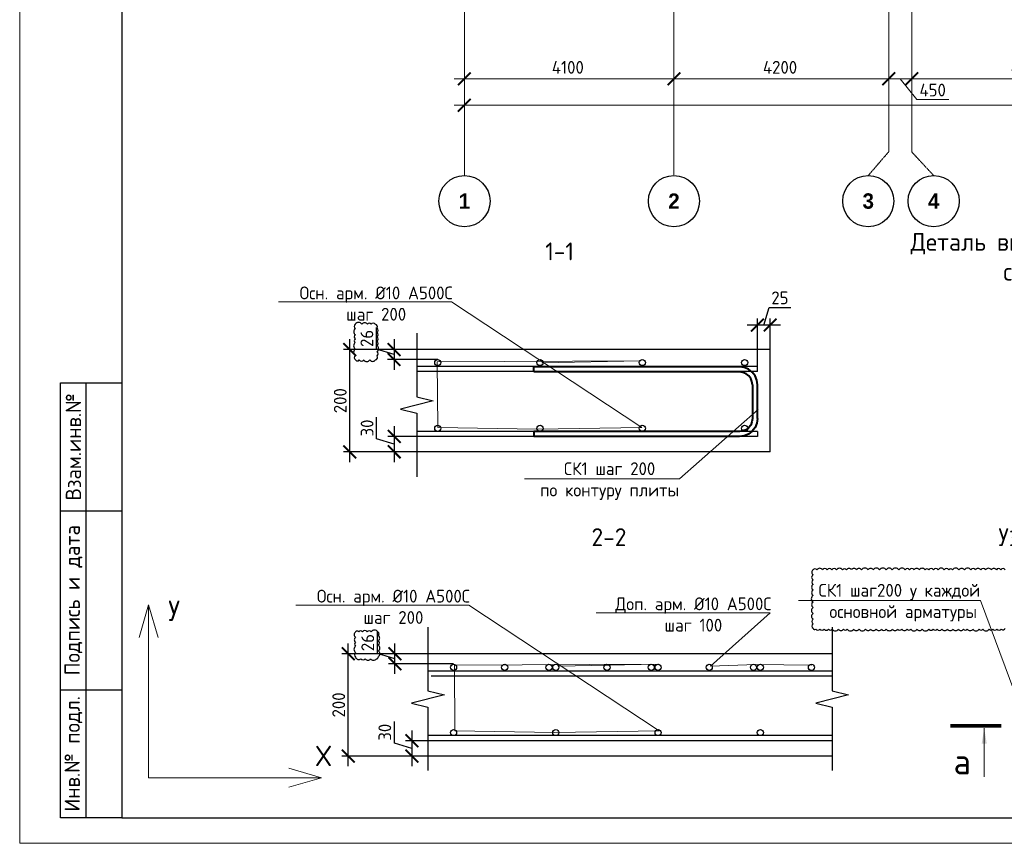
# Model space of a CAD drawing. Header units: millimetres. Extents: x -386473 to 311666, y -59273 to 291770.
# Tile 89 of 132: x 98012 to 117267, y -4297 to 11801. Entities that reach past the tile are written whole.
import ezdxf
from ezdxf import colors
from ezdxf.entities.mleader import LeaderData, LeaderLine
from ezdxf.enums import TextEntityAlignment as Align
from ezdxf.math import Vec2, Vec3

# ---------------------------------------------------------------- set-up
doc = ezdxf.new("R2010")
doc.units = ezdxf.units.MM
for name, pattern in [('______5', [1100, 800, -100, 100, -100]), ('CENTER2', [28.575, 19.05, -3.175, 3.175, -3.175]), ('осевая', [50.8, 31.75, -6.35, 6.35, -6.35])]:
    doc.linetypes.add(name, pattern=pattern)
for name, color, linetype, lineweight in [('Арм_хомуты', 133, 'Continuous', 18), ('Осевая', 10, 'CENTER2', 20), ('Оси', 40, '______5', 18), ('Перекрытие ж_бетон', 1, 'Continuous', 30), ('подоснова', 151, 'Continuous', 5), ('поз.', 2, 'Continuous', 25), ('РАЗМЕРЫ', 1, 'Continuous', 9), ('Текст', 7, 'Continuous', 25), ('ТОНКИЕ', 7, 'Continuous', 9), ('Узлы', 7, 'Continuous', 0)]:
    doc.layers.add(name, color=color, linetype=linetype, lineweight=lineweight)
doc.layers.add('ТОЛСТЫЕ_ОСНОВНЫЕ', color=6, linetype='Continuous')
doc.styles.add('Century Gothic', font='GOTHIC.TTF')
doc.styles.add('GOST 2.304', font='CS_Gost2304.shx')
doc.styles.add('GOST-2.304_Type-B', font='GOST_Common.ttf')
doc.styles.add('style1', font='GOST_Common.ttf', dxfattribs={"height": 500})
doc.dimstyles.new('СПДС', dxfattribs={"dimscale": 100, "dimtxt": 2.5, "dimasz": 2.5, "dimexe": 1.25, "dimexo": 0, "dimtad": 1, "dimdec": 0, "dimtxsty": 'GOST-2.304_Type-B', "dimblk": 'ARCHTICK', "dimcen": 2.5, "dimdle": 2, "dimadec": 0, "dimazin": 2, "dimtfac": 0.75, "dimtdec": 0, "dimtmove": 1, "dimatfit": 3, "dimfxl": 1, "dimtolj": 1, "dimarcsym": 1})

# ---------------------------------------------------------------- blocks, each defined once
blk = doc.blocks.new('_ArchTick')
at = {"color": 0, "linetype": 'ByBlock', "const_width": 0.15}
blk.add_lwpolyline([(-0.5, -0.5), (0.5, 0.5)], dxfattribs=at)
blk = doc.blocks.new('*D428')
at = {"color": 0, "lineweight": -2, "transparency": 16777216}
for p, q in [((983446, -19381), (1030646, -19381)), ((983646, -19381), (983646, -19256)), ((1030446, -19495), (1030446, -19256))]:
    blk.add_line(p, q, dxfattribs=at)
at = {"layer": 'DEFPOINTS', "color": 0, "transparency": 16777216}
for p in [(983646, -19381), (1030446, -19381), (1030446, -19495)]:
    blk.add_point(p, dxfattribs=at)
at = {"color": 0, "lineweight": -2, "transparency": 16777216, "xscale": 250, "yscale": 250, "zscale": 250, "rotation": 180}
blk.add_blockref('_ArchTick', (983646, -19381), dxfattribs=at)
at = {"color": 0, "lineweight": -2, "transparency": 16777216, "xscale": 250, "yscale": 250, "zscale": 250}
blk.add_blockref('_ArchTick', (1030446, -19381), dxfattribs=at)
at = {"color": 0, "transparency": 16777216, "insert": (1001863, -19270), "char_height": 250, "width": 104166.67, "attachment_point": 5, "style": 'GOST-2.304_Type-B'}
blk.add_mtext('\\A1;46800', dxfattribs=at)
blk = doc.blocks.new('NSY101')
at = {"color": 0, "linetype": 'ByBlock', "lineweight": -2}
blk.add_circle((0, 0), 50, dxfattribs=at)
blk = doc.blocks.new('СЛОЖНЫЙ_ОБЪЕКТ_31')
at = {"layer": 'Оси', "color": 16, "linetype": 'Continuous', "lineweight": 25, "transparency": 33554687, "xscale": 9.999999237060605, "yscale": 9.999999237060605, "zscale": 9.999999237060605}
blk.add_blockref('NSY101', (8813, -43009), dxfattribs=at)
at = {"layer": 'Оси', "color": 16, "linetype": 'Continuous', "lineweight": 25, "transparency": 33554687, "insert": (8813, -43009), "char_height": 300, "width": 385, "attachment_point": 5, "style": 'Century Gothic'}
blk.add_mtext('\\A1;{\\fCentury Gothic|i0|b1;\\H300.000000;\\W1.000000;\\C16;2}\\P', dxfattribs=at)
blk = doc.blocks.new('СЛОЖНЫЙ_ОБЪЕКТ_46')
at = {"layer": 'Оси', "color": 16, "linetype": 'Continuous', "lineweight": 25, "transparency": 33554687, "xscale": 9.999999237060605, "yscale": 9.999999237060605, "zscale": 9.999999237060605}
blk.add_blockref('NSY101', (5263, -43009), dxfattribs=at)
at = {"layer": 'Оси', "color": 16, "linetype": 'Continuous', "lineweight": 25, "transparency": 33554687, "insert": (5263, -43009), "char_height": 300, "width": 385, "attachment_point": 5, "style": 'Century Gothic'}
blk.add_mtext('\\A1;{\\fCentury Gothic|i0|b1;\\H300.000000;\\W1.000000;\\C16;1}\\P', dxfattribs=at)
blk = doc.blocks.new('СЛОЖНЫЙ_ОБЪЕКТ_48')
at = {"layer": 'Оси', "color": 16, "linetype": 'Continuous', "lineweight": 25, "transparency": 33554687, "xscale": 9.999999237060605, "yscale": 9.999999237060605, "zscale": 9.999999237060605}
blk.add_blockref('NSY101', (13893, -43009), dxfattribs=at)
at = {"layer": 'Оси', "color": 16, "linetype": 'Continuous', "lineweight": 25, "transparency": 33554687, "insert": (13893, -43009), "char_height": 300, "width": 385, "attachment_point": 5, "style": 'Century Gothic'}
blk.add_mtext('\\A1;{\\fCentury Gothic|i0|b1;\\H300.000000;\\W1.000000;\\C16;4}\\P', dxfattribs=at)
blk = doc.blocks.new('СЛОЖНЫЙ_ОБЪЕКТ_49')
at = {"layer": 'Оси', "color": 16, "linetype": 'Continuous', "lineweight": 25, "transparency": 33554687, "xscale": 9.999999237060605, "yscale": 9.999999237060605, "zscale": 9.999999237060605}
blk.add_blockref('NSY101', (12613, -43009), dxfattribs=at)
at = {"layer": 'Оси', "color": 16, "linetype": 'Continuous', "lineweight": 25, "transparency": 33554687, "insert": (12613, -43009), "char_height": 300, "width": 385, "attachment_point": 5, "style": 'Century Gothic'}
blk.add_mtext('\\A1;{\\fCentury Gothic|i0|b1;\\H300.000000;\\W1.000000;\\C16;3}\\P', dxfattribs=at)
blk = doc.blocks.new('*D414')
at = {"color": 0, "lineweight": -2, "transparency": 16777216}
for p, q in [((983446, -18864), (987946, -18864)), ((983646, -18864), (983646, -18739)), ((987746, -18864), (987746, -18739))]:
    blk.add_line(p, q, dxfattribs=at)
at = {"layer": 'DEFPOINTS', "color": 0, "transparency": 16777216}
for p in [(983646, -18864), (987746, -18864), (987746, -18864)]:
    blk.add_point(p, dxfattribs=at)
at = {"color": 0, "lineweight": -2, "transparency": 16777216, "xscale": 250, "yscale": 250, "zscale": 250, "rotation": 180}
blk.add_blockref('_ArchTick', (983646, -18864), dxfattribs=at)
at = {"color": 0, "lineweight": -2, "transparency": 16777216, "xscale": 250, "yscale": 250, "zscale": 250}
blk.add_blockref('_ArchTick', (987746, -18864), dxfattribs=at)
at = {"color": 0, "transparency": 16777216, "insert": (985670, -18639), "char_height": 250, "width": 83333.33, "attachment_point": 5, "style": 'GOST-2.304_Type-B'}
blk.add_mtext('\\A1;4100', dxfattribs=at)
blk = doc.blocks.new('*D415')
at = {"color": 0, "lineweight": -2, "transparency": 16777216}
for p, q in [((987546, -18864), (992146, -18864)), ((987746, -18864), (987746, -18739)), ((991946, -18864), (991946, -18739))]:
    blk.add_line(p, q, dxfattribs=at)
at = {"layer": 'DEFPOINTS', "color": 0, "transparency": 16777216}
for p in [(987746, -18864), (991946, -18864), (991946, -18864)]:
    blk.add_point(p, dxfattribs=at)
at = {"color": 0, "lineweight": -2, "transparency": 16777216, "xscale": 250, "yscale": 250, "zscale": 250, "rotation": 180}
blk.add_blockref('_ArchTick', (987746, -18864), dxfattribs=at)
at = {"color": 0, "lineweight": -2, "transparency": 16777216, "xscale": 250, "yscale": 250, "zscale": 250}
blk.add_blockref('_ArchTick', (991946, -18864), dxfattribs=at)
at = {"color": 0, "transparency": 16777216, "insert": (989820, -18639), "char_height": 250, "width": 83333.33, "attachment_point": 5, "style": 'GOST-2.304_Type-B'}
blk.add_mtext('\\A1;4200', dxfattribs=at)
blk = doc.blocks.new('*D416')
at = {"color": 0, "lineweight": -2, "transparency": 16777216}
for p, q in [((992196, -18864), (997196, -18864)), ((992396, -18864), (992396, -18739)), ((996996, -18864), (996996, -18739))]:
    blk.add_line(p, q, dxfattribs=at)
at = {"layer": 'DEFPOINTS', "color": 0, "transparency": 16777216}
for p in [(992396, -18864), (996996, -18864), (996996, -18864)]:
    blk.add_point(p, dxfattribs=at)
at = {"color": 0, "lineweight": -2, "transparency": 16777216, "xscale": 250, "yscale": 250, "zscale": 250, "rotation": 180}
blk.add_blockref('_ArchTick', (992396, -18864), dxfattribs=at)
at = {"color": 0, "lineweight": -2, "transparency": 16777216, "xscale": 250, "yscale": 250, "zscale": 250}
blk.add_blockref('_ArchTick', (996996, -18864), dxfattribs=at)
at = {"color": 0, "transparency": 16777216, "insert": (994670, -18639), "char_height": 250, "width": 83333.33, "attachment_point": 5, "style": 'GOST-2.304_Type-B'}
blk.add_mtext('\\A1;4600', dxfattribs=at)
blk = doc.blocks.new('*D426')
at = {"color": 0, "lineweight": -2, "transparency": 16777216}
for p, q in [((992596, -18864), (991746, -18864)), ((991946, -18739), (991946, -18989)), ((992171, -18864), (992493, -19270)), ((992396, -18802), (992396, -18989)), ((992493, -19270), (993118, -19270))]:
    blk.add_line(p, q, dxfattribs=at)
at = {"layer": 'DEFPOINTS', "color": 0, "transparency": 16777216}
for p in [(991946, -18739), (991946, -18864), (992396, -18802)]:
    blk.add_point(p, dxfattribs=at)
at = {"color": 0, "lineweight": -2, "transparency": 16777216, "xscale": 250, "yscale": 250, "zscale": 250, "rotation": 180}
blk.add_blockref('_ArchTick', (991946, -18864), dxfattribs=at)
at = {"color": 0, "lineweight": -2, "transparency": 16777216, "xscale": 250, "yscale": 250, "zscale": 250}
blk.add_blockref('_ArchTick', (992396, -18864), dxfattribs=at)
at = {"color": 0, "transparency": 16777216, "insert": (992805, -19083), "char_height": 250, "attachment_point": 5, "style": 'GOST-2.304_Type-B'}
blk.add_mtext('\\A1;450', dxfattribs=at)
blk = doc.blocks.new('*U44')
at = {"layer": 'ТОЛСТЫЕ_ОСНОВНЫЕ'}
for p, q in [((8, 5), (8, 90)), ((8, 90), (20, 90)), ((13, 5), (13, 90)), ((8, 65), (20, 65)), ((8, 30), (20, 30)), ((20, 5), (8, 5))]:
    blk.add_line(p, q, dxfattribs=at)
at = {"layer": 'ТОЛСТЫЕ_ОСНОВНЫЕ', "color": 6}
blk.add_lwpolyline([(20, 5), (886, 5), (886, 415), (20, 415)], close=True, dxfattribs=at)
at = {"layer": 'ТОНКИЕ'}
blk.add_lwpolyline([(0, 0), (891, 0), (891, 420), (0, 420)], close=True, dxfattribs=at)
at = {"layer": 'Текст', "style": 'style1'}
for s, p in [('Взам.инв.№', (10.5, 77.5)), ('Подпись и дата', (10.5, 47.5)), ('Инв.№ подл.', (10.5, 17.5))]:
    blk.add_text(s, height=3, rotation=90, dxfattribs=at).set_placement(p, align=Align.MIDDLE)
blk = doc.blocks.new('*D740')
at = {"layer": 'DEFPOINTS', "color": 0, "transparency": 16777216}
for p in [(105349, -592), (106496, -592), (106496, -787)]:
    blk.add_point(p, dxfattribs=at)
at = {"layer": 'РАЗМЕРЫ', "color": 0, "lineweight": -2, "transparency": 16777216}
for p, q in [((105006, -586), (105006, -161)), ((105349, -987), (105349, -392)), ((105349, -689), (105006, -586)), ((106496, -592), (105224, -592)), ((106496, -787), (105224, -787))]:
    blk.add_line(p, q, dxfattribs=at)
at = {"layer": 'РАЗМЕРЫ', "color": 0, "lineweight": -2, "transparency": 16777216, "xscale": 250, "yscale": 250, "zscale": 250}
for p, rotation in [((105349, -592), 90), ((105349, -787), 270)]:
    blk.add_blockref('_ArchTick', p, dxfattribs=dict(at, rotation=rotation))
at = {"layer": 'РАЗМЕРЫ', "color": 0, "lineweight": 0, "transparency": 16777216, "insert": (104818, -374), "char_height": 250, "attachment_point": 5, "rotation": 90, "style": 'GOST-2.304_Type-B'}
blk.add_mtext('\\A1;26', dxfattribs=at)
blk = doc.blocks.new('*U521')
at = {"color": 0, "linetype": 'ByBlock', "lineweight": -2}
for p, q in [((-68.1, 25), (-68.1, 427.5)), ((-58.1, 427.5), (-68.1, 427.5)), ((-58.1, 25), (-58.1, 427.5)), ((58.1, 25), (58.1, 427.5)), ((58.1, 427.5), (68.1, 427.5)), ((68.1, 25), (68.1, 427.5)), ((-66.9, 15.9), (-68.1, 25)), ((-57.2, 18.5), (-58.1, 25)), ((57.2, 18.5), (58.1, 25)), ((66.9, 15.9), (68.1, 25)), ((-63.4, 7.5), (-66.9, 15.9)), ((-57.8, 0.3), (-63.4, 7.5)), ((-50.6, -5.3), (-57.8, 0.3)), ((-54.7, 12.5), (-57.2, 18.5)), ((-50.7, 7.3), (-54.7, 12.5)), ((-45.6, 3.3), (-50.7, 7.3)), ((-39.5, 0.9), (-45.6, 3.3)), ((-33.1, 0), (-39.5, 0.9)), ((-33.1, 0), (33.1, 0)), ((33.1, 0), (39.5, 0.9)), ((39.5, 0.9), (45.6, 3.3)), ((45.6, 3.3), (50.7, 7.3)), ((50.6, -5.3), (57.8, 0.3)), ((50.7, 7.3), (54.7, 12.5)), ((54.7, 12.5), (57.2, 18.5)), ((57.8, 0.3), (63.4, 7.5)), ((63.4, 7.5), (66.9, 15.9)), ((-42.1, -8.8), (-50.6, -5.3)), ((-33.1, -10), (-42.1, -8.8)), ((33.1, -10), (-33.1, -10)), ((33.1, -10), (42.1, -8.8)), ((42.1, -8.8), (50.6, -5.3))]:
    blk.add_line(p, q, dxfattribs=at)
at = {"style": 'GOST 2.304', "oblique": 15, "flags": 9}
for tag, p in [('ПОЗИЦИЯ', (798.2, -54.4)), ('ДИАМЕТР', (798.5, -58.7)), ('КЛАСС', (798.8, -63.1)), ('ДЛИНА', (799.3, -67.9)), ('МАССА', (799.6, -73.3))]:
    blk.add_attdef(tag, p, '', height=2.5, dxfattribs=at)
blk = doc.blocks.new('*D741')
at = {"layer": 'DEFPOINTS', "color": 0, "transparency": 16777216}
for p in [(112438, 5833), (112688, 5354), (112438, 5014)]:
    blk.add_point(p, dxfattribs=at)
at = {"layer": 'РАЗМЕРЫ', "color": 0, "lineweight": -2, "transparency": 16777216}
for p, q in [((112563, 5833), (112666, 6177)), ((112666, 6177), (113091, 6177)), ((112888, 5833), (112238, 5833)), ((112438, 5014), (112438, 5958)), ((112688, 5354), (112688, 5958))]:
    blk.add_line(p, q, dxfattribs=at)
at = {"layer": 'РАЗМЕРЫ', "color": 0, "lineweight": -2, "transparency": 16777216, "xscale": 250, "yscale": 250, "zscale": 250, "rotation": 180}
blk.add_blockref('_ArchTick', (112438, 5833), dxfattribs=at)
at = {"layer": 'РАЗМЕРЫ', "color": 0, "lineweight": -2, "transparency": 16777216, "xscale": 250, "yscale": 250, "zscale": 250}
blk.add_blockref('_ArchTick', (112688, 5833), dxfattribs=at)
at = {"layer": 'РАЗМЕРЫ', "color": 0, "lineweight": 0, "transparency": 16777216, "insert": (112879, 6364), "char_height": 250, "attachment_point": 5, "style": 'GOST-2.304_Type-B'}
blk.add_mtext('\\A1;25', dxfattribs=at)
blk = doc.blocks.new('_None')
blk = doc.blocks.new('*D742')
at = {"layer": 'DEFPOINTS', "color": 0, "transparency": 16777216}
for p in [(104468, 5354), (105740, 5354), (105660, 3354)]:
    blk.add_point(p, dxfattribs=at)
at = {"layer": 'РАЗМЕРЫ', "color": 0, "lineweight": -2, "transparency": 16777216}
for p, q in [((104468, 3154), (104468, 5554)), ((105740, 5354), (104343, 5354)), ((105660, 3354), (104343, 3354))]:
    blk.add_line(p, q, dxfattribs=at)
at = {"layer": 'РАЗМЕРЫ', "color": 0, "lineweight": -2, "transparency": 16777216, "xscale": 250, "yscale": 250, "zscale": 250}
for p, rotation in [((104468, 5354), 90), ((104468, 3354), 270)]:
    blk.add_blockref('_ArchTick', p, dxfattribs=dict(at, rotation=rotation))
at = {"layer": 'РАЗМЕРЫ', "color": 0, "lineweight": 0, "transparency": 16777216, "insert": (104280, 4354), "char_height": 250, "attachment_point": 5, "rotation": 90, "style": 'GOST-2.304_Type-B'}
blk.add_mtext('\\A1;200', dxfattribs=at)
blk = doc.blocks.new('*D743')
at = {"layer": 'DEFPOINTS', "color": 0, "transparency": 16777216}
for p in [(105899, 5354), (105332, 5159), (106188, 5159)]:
    blk.add_point(p, dxfattribs=at)
at = {"layer": 'РАЗМЕРЫ', "color": 0, "lineweight": -2, "transparency": 16777216}
for p, q in [((104988, 5360), (104988, 5785)), ((105332, 5554), (105332, 4959)), ((105332, 5257), (104988, 5360)), ((105899, 5354), (105207, 5354)), ((106188, 5159), (105207, 5159))]:
    blk.add_line(p, q, dxfattribs=at)
at = {"layer": 'РАЗМЕРЫ', "color": 0, "lineweight": -2, "transparency": 16777216, "xscale": 250, "yscale": 250, "zscale": 250}
for p, rotation in [((105332, 5354), 90), ((105332, 5159), 270)]:
    blk.add_blockref('_ArchTick', p, dxfattribs=dict(at, rotation=rotation))
at = {"layer": 'РАЗМЕРЫ', "color": 0, "lineweight": 0, "transparency": 16777216, "insert": (104801, 5572), "char_height": 250, "attachment_point": 5, "rotation": 90, "style": 'GOST-2.304_Type-B'}
blk.add_mtext('\\A1;26', dxfattribs=at)
blk = doc.blocks.new('*D744')
at = {"layer": 'DEFPOINTS', "color": 0, "transparency": 16777216}
for p in [(106154, 3655), (105336, 3354), (106201, 3354)]:
    blk.add_point(p, dxfattribs=at)
at = {"layer": 'РАЗМЕРЫ', "color": 0, "lineweight": -2, "transparency": 16777216}
for p, q in [((104992, 3608), (104992, 4033)), ((105336, 3855), (105336, 3154)), ((105336, 3505), (104992, 3608)), ((106154, 3655), (105211, 3655)), ((106201, 3354), (105211, 3354))]:
    blk.add_line(p, q, dxfattribs=at)
at = {"layer": 'РАЗМЕРЫ', "color": 0, "lineweight": -2, "transparency": 16777216, "xscale": 250, "yscale": 250, "zscale": 250}
for p, rotation in [((105336, 3655), 90), ((105336, 3354), 270)]:
    blk.add_blockref('_ArchTick', p, dxfattribs=dict(at, rotation=rotation))
at = {"layer": 'РАЗМЕРЫ', "color": 0, "lineweight": 0, "transparency": 16777216, "insert": (104805, 3820), "char_height": 250, "attachment_point": 5, "rotation": 90, "style": 'GOST-2.304_Type-B'}
blk.add_mtext('\\A1;30', dxfattribs=at)
blk = doc.blocks.new('*D745')
at = {"layer": 'DEFPOINTS', "color": 0, "transparency": 16777216}
for p in [(104438, -592), (106362, -592), (106209, -2592)]:
    blk.add_point(p, dxfattribs=at)
at = {"layer": 'РАЗМЕРЫ', "color": 0, "lineweight": -2, "transparency": 16777216}
for p, q in [((104438, -2792), (104438, -392)), ((106362, -592), (104313, -592)), ((106209, -2592), (104313, -2592))]:
    blk.add_line(p, q, dxfattribs=at)
at = {"layer": 'РАЗМЕРЫ', "color": 0, "lineweight": -2, "transparency": 16777216, "xscale": 250, "yscale": 250, "zscale": 250}
for p, rotation in [((104438, -592), 90), ((104438, -2592), 270)]:
    blk.add_blockref('_ArchTick', p, dxfattribs=dict(at, rotation=rotation))
at = {"layer": 'РАЗМЕРЫ', "color": 0, "lineweight": 0, "transparency": 16777216, "insert": (104250, -1592), "char_height": 250, "attachment_point": 5, "rotation": 90, "style": 'GOST-2.304_Type-B'}
blk.add_mtext('\\A1;200', dxfattribs=at)
blk = doc.blocks.new('*D746')
at = {"layer": 'DEFPOINTS', "color": 0, "transparency": 16777216}
for p in [(106273, -2292), (105683, -2592), (106273, -2592)]:
    blk.add_point(p, dxfattribs=at)
at = {"layer": 'РАЗМЕРЫ', "color": 0, "lineweight": -2, "transparency": 16777216}
for p, q in [((105339, -2339), (105339, -1914)), ((105683, -2092), (105683, -2792)), ((106273, -2292), (105558, -2292)), ((105683, -2442), (105339, -2339)), ((106273, -2592), (105558, -2592))]:
    blk.add_line(p, q, dxfattribs=at)
at = {"layer": 'РАЗМЕРЫ', "color": 0, "lineweight": -2, "transparency": 16777216, "xscale": 250, "yscale": 250, "zscale": 250}
for p, rotation in [((105683, -2292), 90), ((105683, -2592), 270)]:
    blk.add_blockref('_ArchTick', p, dxfattribs=dict(at, rotation=rotation))
at = {"layer": 'РАЗМЕРЫ', "color": 0, "lineweight": 0, "transparency": 16777216, "insert": (105152, -2126), "char_height": 250, "attachment_point": 5, "rotation": 90, "style": 'GOST-2.304_Type-B'}
blk.add_mtext('\\A1;30', dxfattribs=at)
blk = doc.blocks.new('оси2')
at = {"layer": 'Оси', "color": 16, "linetype": 'осевая', "lineweight": 0, "ltscale": 0.25, "transparency": 33554687}
for p, q in [((983645.5, 5465.4), (983645.8, -20755.1)), ((987745.5, 5465.4), (987745.5, -20739.3)), ((991945.5, 4955.2), (991945.5, -20287.7)), ((992395.5, 4955.2), (992395.5, -20293.6)), ((991545, -20755.1), (991945.5, -20287.7)), ((992825, -20755.1), (992395.5, -20293.6))]:
    blk.add_line(p, q, dxfattribs=at)
at = {"layer": 'Оси', "color": 16, "linetype": 'Continuous', "lineweight": 25, "transparency": 33554687}
for name, p in [('СЛОЖНЫЙ_ОБЪЕКТ_46', (978385.3, 21754.4)), ('СЛОЖНЫЙ_ОБЪЕКТ_31', (978932, 21754.4)), ('СЛОЖНЫЙ_ОБЪЕКТ_49', (978932, 21754.4)), ('СЛОЖНЫЙ_ОБЪЕКТ_48', (978932, 21754.4))]:
    blk.add_blockref(name, p, dxfattribs=at)
for base, p1, p2, picture, middle in [((987745.5, -18864.1), (983645.5, -18864.1), (987745.5, -18864.1), '*D414', (985670.4, -18864.1)), ((991945.5, -18864.1), (987745.5, -18864.1), (991945.5, -18864.1), '*D415', (989820.4, -18864.1)), ((996995.5, -18864.1), (992395.5, -18864.1), (996995.5, -18864.1), '*D416', (994670.4, -18864.1)), ((1030445.5, -19380.9), (983645.5, -19380.9), (1030445.5, -19495.3), '*D428', (1001863, -19495.3))]:
    dim = blk.add_linear_dim(base=base, p1=p1, p2=p2, dimstyle='СПДС', override={"dimgap": 1})
    dim.commit()
    dim.dimension.update_dxf_attribs({"geometry": picture, "text_midpoint": middle, "dimtype": 128})
dim = blk.add_linear_dim(base=(991945.5, -18864.1), p1=(992395.5, -18801.6), p2=(991945.5, -18739.1), dimstyle='СПДС')
dim.commit()
dim.dimension.update_dxf_attribs({"geometry": '*D426', "text_midpoint": (992555.1, -19270.3), "dimtype": 128})

msp = doc.modelspace()

# ---------------------------------------------------------------- linework, layer by layer
at = {"color": 240, "true_color": 0xed1f24}
for points in [[(104574, 5850.4, 0.5205671), (104574, 5760.7, 0.5205671), (104574, 5645.4, 0.5205671), (104574, 5562.2, 0.5205671), (104574, 5491.9, 0.5205671), (104574, 5364.5, 0.5205671), (104574, 5236.1, 0.5205671), (104581.5, 5150.2, 0.5205671), (104653.4, 5150.2, 0.5205671), (104738.9, 5150.2, 0.5205671), (104860.5, 5150.2, 0.5205671), (104969.7, 5150.2, 0.5205671), (104999.9, 5231.7, 0.5205671), (104999.9, 5313.2, 0.5205671), (104999.9, 5434.4, 0.5205671), (104999.9, 5515.3, 0.5205671), (104999.9, 5602.3, 0.5205671), (104999.9, 5683.5, 0.5205671), (104999.9, 5772.2, 0.5205671), (104965.1, 5850.4, 0.5205671), (104883.2, 5850.4, 0.5205671), (104810.8, 5850.4, 0.5205671), (104702.5, 5850.4, 0.5205671)], [(104580.9, -164.8, 0.5205671), (104580.9, -271, 0.5205671), (104580.9, -368, 0.5205671), (104580.9, -442.9, 0.5205671), (104580.9, -566.8, 0.5205671), (104580.9, -661.6, 0.5205671), (104685.7, -690, 0.5205671), (104770.5, -690, 0.5205671), (104873.1, -690, 0.5205671), (104985.7, -690, 0.5205671), (105025.8, -648.9, 0.5205671), (105025.8, -536.8, 0.5205671), (105025.8, -424.2, 0.5205671), (105025.8, -337, 0.5205671), (105025.8, -235.9, 0.5205671), (105014.5, -164.8, 0.5205671), (104886.7, -164.8, 0.5205671), (104807.2, -164.8, 0.5205671), (104712.5, -164.8, 0.5205671), (104642.6, -164.8, 0.5205671)]]:
    msp.add_lwpolyline(points, format="xyb", close=True, dxfattribs=at)
msp.add_lwpolyline([(117285.9, 1049.4, 0.5205671), (117197.4, 1049.4, 0.5205671), (117111.2, 1049.4, 0.5205671), (117011.8, 1049.4, 0.5205671), (116902.7, 1049.4, 0.5205671), (116808.3, 1049.4, 0.5205671), (116700.8, 1049.4, 0.5205671), (116610.6, 1049.4, 0.5205671), (116487.5, 1049.4, 0.5205671), (116379.7, 1049.4, 0.5205671), (116256, 1049.4, 0.5205671), (116184.6, 1049.4, 0.5205671), (116092, 1049.4, 0.5205671), (115973.3, 1049.4, 0.5205671), (115882, 1049.4, 0.5205671), (115788.1, 1049.4, 0.5205671), (115717.1, 1049.4, 0.5205671), (115602.2, 1049.4, 0.5205671), (115501.1, 1049.4, 0.5205671), (115411.8, 1049.4, 0.5205671), (115327.6, 1049.4, 0.5205671), (115204.9, 1049.4, 0.5205671), (115073.6, 1049.4, 0.5205671), (114954.7, 1049.4, 0.5205671), (114828.3, 1049.4, 0.5205671), (114702.6, 1049.4, 0.5205671), (114604.4, 1049.4, 0.5205671), (114473.4, 1049.4, 0.5205671), (114377.3, 1049.4, 0.5205671), (114278.3, 1049.4, 0.5205671), (114181.3, 1049.4, 0.5205671), (114102.3, 1049.4, 0.5205671), (113986.4, 1049.4, 0.5205671), (113894.1, 1049.4, 0.5205671), (113800.2, 1049.4, 0.5205671), (113713.5, 1049.4, 0.5205671), (113600.9, 1049.4, 0.5205671), (113526, 1049.4, 0.5205671), (113526, 951.8, 0.5205671), (113526, 849.6, 0.5205671), (113526, 762.7, 0.5205671), (113526, 654.4, 0.5205671), (113526, 548.5, 0.5205671), (113526, 419, 0.5205671), (113526, 313.9, 0.5205671), (113526, 194.4, 0.5205671), (113526, 83.4, 0.5205671), (113526, -6.3, 0.5205671), (113526, -94.9, 0.5205671), (113578.8, -111.4, 0.5205671), (113661.2, -111.4, 0.5205671), (113743.1, -111.4, 0.5205671), (113829.5, -111.4, 0.5205671), (113902.2, -111.4, 0.5205671), (114023.6, -111.4, 0.5205671), (114120.7, -111.4, 0.5205671), (114194.1, -111.4, 0.5205671), (114321.2, -111.4, 0.5205671), (114426.3, -111.4, 0.5205671), (114554.5, -111.4, 0.5205671), (114652.1, -111.4, 0.5205671), (114761.5, -111.4, 0.5205671), (114865.9, -111.4, 0.5205671), (114957.9, -111.4, 0.5205671), (115078.1, -111.4, 0.5205671), (115178.6, -111.4, 0.5205671), (115262.9, -111.4, 0.5205671), (115365.8, -111.4, 0.5205671), (115437.3, -111.4, 0.5205671), (115561, -111.4, 0.5205671), (115659.5, -111.4, 0.5205671), (115789.2, -111.4, 0.5205671), (115875.7, -111.4, 0.5205671), (115956.4, -111.4, 0.5205671), (116044.9, -111.4, 0.5205671), (116153, -111.4, 0.5205671), (116264.9, -111.4, 0.5205671), (116370.4, -111.4, 0.5205671), (116467.7, -111.4, 0.5205671), (116541.7, -111.4, 0.5205671), (116653.7, -111.4, 0.5205671), (116774.8, -111.4, 0.5205671), (116849.3, -111.4, 0.5205671), (116972, -111.4, 0.5205671), (117040, -111.4, 0.5205671), (117123.8, -111.4, 0.5205671), (117208.3, -111.4, 0.5205671), (117286, -95.3, 0.5205671)], format="xyb", dxfattribs=at)
at = {"color": 3, "linetype": 'Continuous', "lineweight": 30}
for centre in [(106188, 5099.2), (108188, 5099.2), (110188, 5099.2), (112188, 5099.2), (106188, 3814.2), (108188, 3814.2), (110188, 3814.2), (112188, 3814.2), (106496.1, -856.8), (108496.1, -856.8), (110496.1, -856.8), (112496.1, -856.8), (106496.1, -2132.8), (108496.1, -2132.8), (110496.1, -2132.8), (112496.1, -2132.8)]:
    msp.add_circle(centre, 60, dxfattribs=at)
at = {"color": 1, "linetype": 'Continuous', "lineweight": 30}
for centre in [(107496.1, -856.8), (108362, -856.8), (109496.1, -856.8), (110362, -856.8), (111496.1, -856.8), (112362, -856.8), (113496.1, -856.8)]:
    msp.add_circle(centre, 60, dxfattribs=at)
at = {"layer": 'Перекрытие ж_бетон', "color": 7, "linetype": 'Continuous', "lineweight": 30}
for p, q in [((112688.1, 5354.2), (105776.4, 5354.2)), ((112688.1, 3354.2), (112688.1, 5354.2)), ((112688.1, 3354.2), (105776.4, 3354.2)), ((113901.3, -591.8), (105996.1, -591.8)), ((113901.3, -2591.8), (105996.1, -2591.8))]:
    msp.add_line(p, q, dxfattribs=at)
at = {"layer": 'Перекрытие ж_бетон', "color": 3, "linetype": 'Continuous', "lineweight": 30}
for p, q in [((112438, 5024.2), (105776.4, 5024.2)), ((112438, 4925.3), (112438, 5024.2)), ((112438, 4925.3), (105776.4, 4925.3)), ((112438, 3754.2), (105776.4, 3754.2)), ((112438, 3754.2), (112438, 3655.3)), ((111978.1, 3655.3), (105776.4, 3655.3)), ((112438, 3655.3), (105776.4, 3655.3)), ((113901.3, -931.8), (105996.1, -931.8)), ((113901.3, -1030.7), (106057.1, -1030.7)), ((113901.3, -2192.8), (105996.1, -2192.8)), ((113901.3, -2291.7), (105996.1, -2291.7)), ((113901.3, -2291.7), (106057.1, -2291.7))]:
    msp.add_line(p, q, dxfattribs=at)
at = {"layer": 'подоснова'}
for p, q in [((100533.3, 366.3), (100345.6, -271.2)), ((100533.3, 366.3), (100345.6, -271.2)), ((100533.3, 366.3), (100533.3, -3014.3)), ((100533.3, 366.3), (100720.9, -271.2)), ((100533.3, 366.3), (100533.3, -3014.3)), ((100533.3, 366.3), (100720.9, -271.2)), ((103913.9, -3014.3), (103276.3, -2826.7)), ((103913.9, -3014.3), (103276.3, -2826.7)), ((100533.3, -3014.3), (103913.9, -3014.3)), ((100533.3, -3014.3), (103913.9, -3014.3)), ((103913.9, -3014.3), (103276.3, -3201.9)), ((103913.9, -3014.3), (103276.3, -3201.9))]:
    msp.add_line(p, q, dxfattribs=at)
at = {"layer": 'поз.', "linetype": 'Continuous'}
for points in [[(105776.4, 5673.3), (105776.4, 4431.3), (106096.4, 4351.3), (105456.4, 4191.3), (105776.4, 4111.3), (105776.4, 2869.3)], [(105996.1, -72.7), (105996.1, -1314.7), (106316.1, -1394.7), (105676.1, -1554.7), (105996.1, -1634.7), (105996.1, -2876.7)], [(113901.3, -72.7), (113901.3, -1314.7)], [(113901.3, -1314.7), (114221.3, -1394.7), (113581.3, -1554.7)], [(113581.3, -1554.7), (113901.3, -1634.7), (113901.3, -2876.7)]]:
    msp.add_lwpolyline(points, dxfattribs=at)
at = {"layer": 'Узлы', "color": 1, "linetype": 'Continuous', "lineweight": 0}
msp.add_line((116874.1, -2049.6, 3100), (116874.1, -2999.6, 3100), dxfattribs=at)
at = {"layer": 'Узлы', "color": 1, "linetype": 'Continuous', "lineweight": 0, "const_width": 70, "elevation": 3100}
msp.add_lwpolyline([(116209.2, -1999.8), (117209.2, -1999.8)], dxfattribs=at)
at = {"layer": 'Узлы', "color": 1, "linetype": 'Continuous', "lineweight": 0}
msp.add_solid([(116874.1, -2049.6, 3100), (116823.8, -2350.1, 3100), (116924.4, -2350.1, 3100)], dxfattribs=at)

# ---------------------------------------------------------------- block references
at = {"xscale": 100, "yscale": 100, "zscale": 100}
msp.add_blockref('*U44', (98011.6, -4296.7), dxfattribs=at)
at = {"layer": 'Арм_хомуты', "lineweight": 40, "xscale": -10, "yscale": 10, "zscale": 10, "rotation": 90}
msp.add_blockref('*U521', (112341.3, 4334.7), dxfattribs=at)
at = {"layer": 'подоснова', "color": 2, "ltscale": 0.3}
msp.add_blockref('оси2', (-876938.7, 29509.2), dxfattribs=at)

# ---------------------------------------------------------------- texts
at = {"layer": 'Осевая', "style": 'GOST-2.304_Type-B'}
for s, p in [('У', (101032.3, 247.6)), ('У', (101032.3, 247.6)), ('Х', (103953.6, -2589.3)), ('Х', (103953.6, -2589.3))]:
    msp.add_text(s, height=400, dxfattribs=at).set_placement(p, align=Align.MIDDLE_CENTER)
at = {"layer": 'Узлы', "color": 80, "linetype": 'Continuous', "lineweight": 0, "style": 'GOST-2.304_Type-B'}
for s, p in [('1-1', (108289.1, 7097.7)), ('2-2', (109193.7, 1511.7))]:
    msp.add_text(s, height=350, dxfattribs=at).set_placement(p)
at = {"layer": 'Узлы', "color": 80, "linetype": 'Continuous', "lineweight": 0, "insert": (119857.7, 7120.1), "char_height": 350, "width": 10464.96, "attachment_point": 5, "style": 'GOST-2.304_Type-B'}
msp.add_mtext('\\pxi0.391,qc;Деталь выполнения стыковки арматурных стержней внахлестку %%C10', dxfattribs=at)
at = {"layer": 'Узлы', "color": 7, "linetype": 'Continuous', "lineweight": 0, "insert": (125008.6, 1862.6), "char_height": 350, "width": 9916.068, "attachment_point": 3, "style": 'GOST-2.304_Type-B'}
msp.add_mtext('\\pxqc;Узел обрамления отверстия', dxfattribs=at)
at = {"layer": 'Узлы', "color": 1, "linetype": 'Continuous', "lineweight": 0, "insert": (116444.1, -2699.6, 3100), "char_height": 500, "attachment_point": 5, "style": 'GOST-2.304_Type-B'}
msp.add_mtext_dynamic_manual_height_columns('а', width=723.88, gutter_width=25, heights=[0], dxfattribs=at)

# ---------------------------------------------------------------- dimensions: what is measured, and where the dimension line sits
at = {"layer": 'РАЗМЕРЫ', "color": 1, "lineweight": 0}
dim = msp.add_linear_dim(base=(112438, 5833.1), p1=(112688.1, 5354.2), p2=(112438, 5014.2), dimstyle='СПДС', override={"dimlfac": 0.1, "dimrnd": 5}, dxfattribs=at)
dim.commit()
dim.dimension.update_dxf_attribs({"geometry": '*D741', "text_midpoint": (112728.7, 6364.4)})
for base, p1, p2, picture, middle in [((105332.2, 5159.2), (105899, 5354.2), (106188, 5159.2), '*D743', (104801, 5422.3)), ((105349.3, -591.8), (106496.1, -786.8), (106496.1, -591.8), '*D740', (104818, -523.6))]:
    dim = msp.add_linear_dim(base=base, p1=p1, p2=p2, angle=90, text='26', dimstyle='СПДС', override={"dimlfac": 0.1, "dimrnd": 5}, dxfattribs=at)
    dim.commit()
    dim.dimension.update_dxf_attribs({"geometry": picture, "text_midpoint": middle})
for base, p1, p2, picture, middle in [((104468, 5353.9), (105659.7, 3354.2), (105740.2, 5353.9), '*D742', (104280.5, 4354)), ((105336, 3354.2), (106154.2, 3655.3), (106200.9, 3354.2), '*D744', (104804.7, 3670.4)), ((104438, -591.8), (106208.5, -2591.8), (106362.5, -591.8), '*D745', (104250.5, -1591.8)), ((105682.9, -2591.8), (106272.8, -2291.7), (106272.8, -2591.8), '*D746', (105151.6, -2276.1))]:
    dim = msp.add_linear_dim(base=base, p1=p1, p2=p2, angle=90, dimstyle='СПДС', override={"dimlfac": 0.1, "dimrnd": 5}, dxfattribs=at)
    dim.commit()
    dim.dimension.update_dxf_attribs({"geometry": picture, "text_midpoint": middle})

# ---------------------------------------------------------------- leaders
at = {"layer": 'подоснова', "color": 2, "ltscale": 0.3}
ml = msp.add_multileader_mtext('Standard', dxfattribs=at)
ml.set_content('Осн. арм. %%C10 А500С\\Pшаг 200', color=2, style='GOST-2.304_Type-B')
ml.set_leader_properties(color=256, linetype='ByLayer', lineweight=15)
ml.set_arrow_properties(name='NONE')
ml.build(insert=Vec2(0, 0))
ml.multileader.update_dxf_attribs({"text_left_attachment_type": 6, "text_right_attachment_type": 6, "dogleg_length": 0.1, "arrow_head_size": 18})
ctx = ml.context
ctx.base_point, ctx.char_height, ctx.arrow_head_size, ctx.landing_gap_size, ctx.plane_origin = Vec3(103509.9, 6285.8, 200), 250, 18, 20, Vec3(96576.6, 10669.1, 200)
ctx.left_attachment, ctx.right_attachment, ctx.text_align_type = 6, 6, 1
notes = []
notes.append((ctx, [(1, (1, 1, 0), (106456.8, 6285.8, 200), (-1, 0), 0.1, [(5, [(108220.1, 5094, 200), (110146.1, 5131.8, 200), (106174.5, 5111.3, 200), (106187.3, 3829.2, 200), (108131.6, 3797.2, 200), (110180, 3829.2, 200)], 0, [])])]))
ctx.mtext.insert, ctx.mtext.alignment, ctx.mtext.flow_direction = Vec3(104983.3, 6585.8, 200), 2, 5
ml = msp.add_multileader_mtext('Standard', dxfattribs=at)
ml.set_content('СК1 шаг 200 \\Pпо контуру плиты', color=2, style='GOST-2.304_Type-B')
ml.set_leader_properties(color=256, linetype='ByLayer', lineweight=15)
ml.set_arrow_properties(name='NONE')
ml.build(insert=Vec2(0, 0))
ml.multileader.update_dxf_attribs({"text_left_attachment_type": 6, "text_right_attachment_type": 6, "dogleg_length": 0.1, "arrow_head_size": 18})
ctx = ml.context
ctx.base_point, ctx.char_height, ctx.arrow_head_size, ctx.landing_gap_size, ctx.plane_origin = Vec3(108179.9, 2824.8), 250, 18, 20, Vec3(103810.9, 7033.3)
ctx.left_attachment, ctx.right_attachment, ctx.text_align_type = 6, 6, 1
notes.append((ctx, [(1, (1, 1, 0), (110916.2, 2824.8), (-1, 0), 0.1, [(0, [(112451.5, 4179.1)], 0, [])])]))
ctx.mtext.insert, ctx.mtext.alignment, ctx.mtext.flow_direction = Vec3(109548, 3149.8), 2, 5
ml = msp.add_multileader_mtext('Standard', dxfattribs=at)
ml.set_content('СК1 шаг200 у каждой\\P основной арматуры', color=2, style='GOST-2.304_Type-B')
ml.set_leader_properties(color=256, linetype='ByLayer', lineweight=15)
ml.set_arrow_properties(name='NONE')
ml.build(insert=Vec2(0, 0))
ml.multileader.update_dxf_attribs({"text_left_attachment_type": 6, "text_right_attachment_type": 6, "dogleg_length": 0.1, "arrow_head_size": 18})
ctx = ml.context
ctx.base_point, ctx.char_height, ctx.arrow_head_size, ctx.landing_gap_size, ctx.plane_origin = Vec3(113628.2, 448.3), 250, 18, 20, Vec3(118074.8, 8819.7)
ctx.left_attachment, ctx.right_attachment, ctx.text_align_type = 6, 6, 1
notes.append((ctx, [(1, (1, 1, 0), (116800.1, 448.3), (-1, 0), 0.1, [(3, [(120808.5, -1954.2), (119355, -2944.5), (119558.7, -310.1), (117659.4, -1866.4)], 0, [])])]))
ctx.mtext.insert, ctx.mtext.alignment, ctx.mtext.flow_direction = Vec3(115214.1, 773.3), 2, 5
ml = msp.add_multileader_mtext('Standard', dxfattribs=at)
ml.set_content('Осн. арм. %%C10 А500С\\Pшаг 200', color=2, style='GOST-2.304_Type-B')
ml.set_leader_properties(color=256, linetype='ByLayer', lineweight=15)
ml.set_arrow_properties(name='NONE')
ml.build(insert=Vec2(0, 0))
ml.multileader.update_dxf_attribs({"text_left_attachment_type": 6, "text_right_attachment_type": 6, "dogleg_length": 0.1, "arrow_head_size": 18})
ctx = ml.context
ctx.base_point, ctx.char_height, ctx.arrow_head_size, ctx.landing_gap_size, ctx.plane_origin = Vec3(103846.9, 358.6, 200), 250, 18, 20, Vec3(96913.6, 4741.8, 200)
ctx.left_attachment, ctx.right_attachment, ctx.text_align_type = 6, 6, 1
notes.append((ctx, [(1, (1, 1, 0), (106793.8, 358.6, 200), (-1, 0), 0.1, [(5, [(108557.1, -833.2, 200), (110483.1, -795.4, 200), (106511.5, -815.9, 200), (106524.2, -2098, 200), (108468.6, -2130, 200), (110517, -2098, 200)], 0, [])])]))
ctx.mtext.insert, ctx.mtext.alignment, ctx.mtext.flow_direction = Vec3(105320.3, 658.6, 200), 2, 5
ml = msp.add_multileader_mtext('Standard', dxfattribs=at)
ml.set_content('Доп. арм. %%C10 А500С\\Pшаг 100', color=2, style='GOST-2.304_Type-B')
ml.set_leader_properties(color=256, linetype='ByLayer', lineweight=15)
ml.set_arrow_properties(name='NONE')
ml.build(insert=Vec2(0, 0))
ml.multileader.update_dxf_attribs({"text_left_attachment_type": 6, "text_right_attachment_type": 6, "dogleg_length": 0.1, "arrow_head_size": 18})
ctx = ml.context
ctx.base_point, ctx.char_height, ctx.arrow_head_size, ctx.landing_gap_size, ctx.plane_origin = Vec3(109688.2, 208.7, 200), 250, 18, 20, Vec3(100829.2, 4741.8, 200)
ctx.left_attachment, ctx.right_attachment, ctx.text_align_type = 6, 6, 1
notes.append((ctx, [(1, (1, 1, 0), (112685.1, 208.7, 200), (-1, 0), 0.1, [(2, [(113502.4, -813.1, 200), (112406.5, -803.1, 200), (111523.9, -832.9, 200)], 0, [])])]))
ctx.mtext.insert, ctx.mtext.alignment, ctx.mtext.flow_direction = Vec3(111186.6, 508.7, 200), 2, 5
for ctx, leaders in notes:
    for number, flags, end, landing, length, lines in leaders:
        leader = LeaderData()
        leader.index, (leader.has_last_leader_line, leader.has_dogleg_vector, leader.attachment_direction) = number, flags
        leader.last_leader_point, leader.dogleg_vector, leader.dogleg_length = Vec3(end), Vec3(landing), length
        for number, points, colour, breaks in lines:
            line = LeaderLine()
            line.index, line.vertices, line.color, line.breaks = number, Vec3.list(points), colors.encode_raw_color(colour), breaks
            leader.lines.append(line)
        ctx.leaders.append(leader)

doc.saveas('drawing.dxf')
